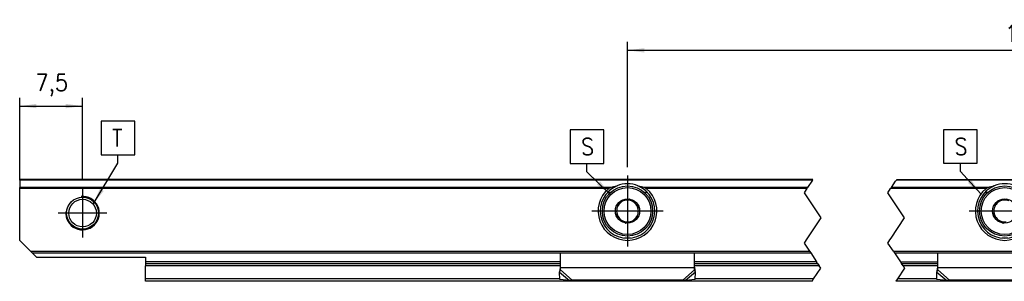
# Model space of a CAD drawing. Header units: millimetres. Extents: x -418 to 1025, y -151 to 443.
# Tile 33 of 52: x -123 to -6, y 266 to 297. Entities that reach past the tile are written whole.
import ezdxf

# ---------------------------------------------------------------- set-up
doc = ezdxf.new("R2010")
doc.units = ezdxf.units.MM
doc.linetypes.add('DOT_CENTER', pattern=[14, 12, -1, 0, -1])
doc.layers.add('1', color=7, linetype='Continuous')
doc.styles.add('CONVERTER_12', font='txt.shx', dxfattribs={"width": 0.9})
doc.dimstyles.new('ME10_DIM_41', dxfattribs={"dimtxt": 2, "dimasz": 2, "dimexe": 1, "dimexo": 1, "dimgap": 1, "dimtad": 1, "dimdsep": 46, "dimtxsty": 'CONVERTER_12', "dimsah": 1, "dimcen": 0.09, "dimclrd": 2, "dimclre": 2, "dimclrt": 2, "dimadec": 0, "dimazin": 0, "dimtfac": 1, "dimtdec": 4, "dimtix": 1, "dimtmove": 0, "dimatfit": 3, "dimfxl": 1, "dimtolj": 1, "dimtzin": 0, "dimarcsym": 0})
doc.dimstyles.new('ME10_DIM_43', dxfattribs={"dimtxt": 2, "dimasz": 2, "dimexe": 1, "dimexo": 1, "dimgap": 1, "dimtad": 1, "dimdsep": 46, "dimtxsty": 'CONVERTER_12', "dimsah": 1, "dimcen": 0.09, "dimclrd": 2, "dimclre": 2, "dimclrt": 2, "dimadec": 0, "dimazin": 0, "dimtfac": 1, "dimtdec": 4, "dimtix": 1, "dimtmove": 0, "dimatfit": 3, "dimfxl": 1, "dimtolj": 1, "dimtzin": 0, "dimarcsym": 0})
doc.dimstyles.get("Standard").update_dxf_attribs({"dimtxt": 0.18, "dimasz": 0.18, "dimexe": 0.18, "dimexo": 0.0625, "dimgap": 0.09, "dimtad": 0, "dimtih": 1, "dimtoh": 1, "dimdec": 4, "dimzin": 0, "dimdsep": 46, "dimtxsty": 'Standard', "dimcen": 0.09, "dimadec": 0, "dimazin": 0, "dimtfac": 1, "dimtdec": 4, "dimtofl": 0, "dimtmove": 0, "dimatfit": 3, "dimfxl": 1, "dimtolj": 1, "dimtzin": 0, "dimarcsym": 0})

# ---------------------------------------------------------------- blocks, each defined once
blk = doc.blocks.new('SOPORTE_SV2__58', base_point=(-123.4, 265.93))
at = {"color": 7, "linetype": 'Continuous'}
for p, q in [((-28.79, 278.07), (-123.4, 278.07)), ((-123.4, 278.01), (-123.4, 278.07)), ((-123.4, 278.01), (-123.4, 277.13)), ((-18.79, 278.07), (120.42, 278.07)), ((-123.4, 276.99), (-123.4, 277.13)), ((-123.4, 270.82), (-123.4, 276.99)), ((-53.25, 276.57), (-52.89, 276.57)), ((-48.91, 276.57), (-48.55, 276.57)), ((-8.25, 276.57), (-7.89, 276.57)), ((-52.05, 275.19), (-52.1, 274.83)), ((-51.71, 275.33), (-52.05, 275.19)), ((-50.72, 275.75), (-51.05, 275.61)), ((-50.43, 275.53), (-50.72, 275.75)), ((-49.57, 274.88), (-49.86, 275.1)), ((-49.62, 274.52), (-49.57, 274.88)), ((-7.05, 275.19), (-7.1, 274.83)), ((-6.71, 275.33), (-7.05, 275.19)), ((-5.72, 275.75), (-6.05, 275.61)), ((-52.18, 274.12), (-52.23, 273.76)), ((-52.23, 273.76), (-51.94, 273.54)), ((-49.75, 273.45), (-49.7, 273.81)), ((-7.18, 274.12), (-7.23, 273.76)), ((-7.23, 273.76), (-6.94, 273.54)), ((-51.37, 273.11), (-51.08, 272.89)), ((-51.08, 272.89), (-50.75, 273.03)), ((-50.09, 273.31), (-49.75, 273.45)), ((-6.37, 273.11), (-6.08, 272.89)), ((-6.08, 272.89), (-5.75, 273.03)), ((-122.1, 269.52), (-123.4, 270.82)), ((-121.9, 269.32), (-122.1, 269.52)), ((-121.9, 269.32), (-29.05, 269.32)), ((-121.4, 268.82), (-121.9, 269.32)), ((-58.9, 267.6), (-58.9, 269.32)), ((-42.9, 267.6), (-42.9, 269.32)), ((-19.05, 269.32), (120.16, 269.32)), ((-13.9, 267.6), (-13.9, 269.32)), ((-121.4, 268.82), (-108.4, 268.82)), ((-108.4, 268.82), (-108.4, 268.27)), ((-108.4, 268.27), (-108.4, 268.07)), ((-108.4, 268.07), (-58.9, 268.07)), ((-108.4, 268.07), (-108.4, 267.78)), ((-108.4, 266.22), (-108.4, 267.78)), ((-42.9, 268.07), (-28.22, 268.07)), ((-18.22, 268.07), (-13.9, 268.07)), ((-58.96, 267.2), (-59.01, 267.03)), ((-58.99, 266.14), (-59.01, 267.03)), ((-58.9, 267.58), (-58.9, 267.6)), ((-58.9, 267.29), (-58.9, 267.58)), ((-42.9, 267.58), (-42.9, 267.6)), ((-42.9, 267.29), (-42.9, 267.58)), ((-42.79, 267.03), (-42.84, 267.2)), ((-42.81, 266.14), (-42.79, 267.03)), ((-13.96, 267.2), (-14.01, 267.03)), ((-13.99, 266.14), (-14.01, 267.03)), ((-13.9, 267.58), (-13.9, 267.6)), ((-13.9, 267.29), (-13.9, 267.58)), ((-108.4, 265.93), (-108.4, 266.22)), ((-28.89, 265.93), (-108.4, 265.93)), ((-57.82, 266.01), (-58.99, 266.14)), ((-44.31, 266.08), (-57.49, 266.08)), ((-42.81, 266.14), (-43.98, 266.01)), ((120.33, 265.93), (-18.89, 265.93)), ((-12.82, 266.01), (-13.99, 266.14)), ((0.69, 266.08), (-12.49, 266.08))]:
    blk.add_line(p, q, dxfattribs=at)
at = {"color": 3, "linetype": 'Continuous'}
for p, q in [((-28.83, 278.01), (-123.4, 278.01)), ((120.39, 278.01), (-18.83, 278.01)), ((-52.89, 277.13), (-123.4, 277.13)), ((-53.17, 276.99), (-123.4, 276.99)), ((-29.42, 277.13), (-48.91, 277.13)), ((-29.51, 276.99), (-48.63, 276.99)), ((-8.17, 276.99), (-19.51, 276.99)), ((-7.89, 277.13), (-19.42, 277.13)), ((-50.54, 271.09), (-51.26, 271.09)), ((-5.54, 271.09), (-6.26, 271.09)), ((-122.1, 269.52), (-29.19, 269.52)), ((-19.19, 269.52), (120.03, 269.52)), ((-58.9, 268.27), (-108.4, 268.27)), ((-58.9, 267.78), (-108.4, 267.78)), ((-28.35, 268.27), (-42.9, 268.27)), ((-28.03, 267.78), (-42.9, 267.78)), ((-18.35, 268.27), (-13.9, 268.27)), ((-13.9, 267.78), (-18.03, 267.78)), ((-59.01, 267.03), (-57.82, 266.01)), ((-58.9, 267.58), (-42.9, 267.58)), ((-58.9, 267.29), (-57.49, 266.08)), ((-42.9, 267.29), (-44.31, 266.08)), ((-42.79, 267.03), (-43.98, 266.01)), ((-14.01, 267.03), (-12.82, 266.01)), ((-13.9, 267.58), (2.1, 267.58)), ((-13.9, 267.29), (-12.49, 266.08)), ((-58.99, 266.22), (-108.4, 266.22)), ((-28.7, 266.22), (-42.81, 266.22)), ((-13.99, 266.22), (-18.7, 266.22))]:
    blk.add_line(p, q, dxfattribs=at)
at = {"color": 2, "linetype": 'DOT_CENTER'}
for p, q in [((-28.83, 278.01), (-29.42, 277.13)), ((-28.83, 278.01), (-28.79, 278.07)), ((-19.42, 277.13), (-18.93, 277.87)), ((-18.83, 278.01), (-18.93, 277.87)), ((-18.79, 278.07), (-18.83, 278.01)), ((-29.79, 276.57), (-29.84, 276.5)), ((-29.84, 276.5), (-29.75, 276.37)), ((-29.51, 276.99), (-29.79, 276.57)), ((-29.75, 276.37), (-27.84, 273.5)), ((-29.51, 276.99), (-29.42, 277.13)), ((-19.84, 276.5), (-19.51, 276.99)), ((-19.75, 276.37), (-19.84, 276.5)), ((-17.84, 273.5), (-19.75, 276.37)), ((-19.42, 277.13), (-19.51, 276.99)), ((-27.84, 273.5), (-29.59, 270.87)), ((-19.46, 271.07), (-17.84, 273.5)), ((-29.59, 270.87), (-29.84, 270.5)), ((-29.84, 270.5), (-29.19, 269.52)), ((-19.84, 270.5), (-19.59, 270.87)), ((-19.19, 269.52), (-19.84, 270.5)), ((-19.59, 270.87), (-19.46, 271.07)), ((-29.19, 269.52), (-29.05, 269.32)), ((-29.05, 269.32), (-28.35, 268.27)), ((-19.19, 269.52), (-19.05, 269.32)), ((-19.05, 269.32), (-18.35, 268.27)), ((-28.22, 268.07), (-28.35, 268.27)), ((-28.22, 268.07), (-28.03, 267.78)), ((-27.84, 267.5), (-28.03, 267.78)), ((-18.35, 268.27), (-18.22, 268.07)), ((-18.03, 267.78), (-18.22, 268.07)), ((-18.03, 267.78), (-17.84, 267.5)), ((-28.7, 266.22), (-27.84, 267.5)), ((-17.84, 267.5), (-18.7, 266.22)), ((-28.89, 265.93), (-28.7, 266.22)), ((-18.7, 266.22), (-18.89, 265.93))]:
    blk.add_line(p, q, dxfattribs=at)
at = {"color": 7, "linetype": 'Continuous'}
for centre, radius in [((-50.9, 274.32), 3), ((-5.9, 274.32), 3), ((-115.9, 274.07), 1.9), ((-115.9, 274.07), 1.65), ((-50.9, 274.32), 1.45), ((-5.9, 274.32), 1.45), ((-50.9, 274.32), 0.05)]:
    blk.add_circle(centre, radius, dxfattribs=at)
at = {"color": 3, "linetype": 'Continuous'}
for centre in [(-50.9, 274.32), (-5.9, 274.32)]:
    blk.add_circle(centre, 2.8, dxfattribs=at)
at = {"color": 7, "linetype": 'Continuous'}
for centre, radius, start, end in [((-50.9, 274.32), 3.25, 112.6199, 67.3801), ((-50.9, 274.32), 3.25, 67.3801, 112.6199), ((-5.9, 274.32), 3.25, 112.6199, 67.3801), ((-5.9, 274.32), 3.25, 67.3801, 112.6199), ((-50.9, 274.32), 3.5, 130.3552, 49.6448), ((-5.9, 274.32), 3.5, 130.3552, 49.6448), ((-50.9, 274.32), 1.3, 156.839, 188.7237), ((-50.9, 274.32), 1.3, 128.7237, 156.839), ((-50.9, 274.32), 1.3, 96.839, 128.7237), ((-50.9, 274.32), 1.3, 68.7237, 96.839), ((-50.9, 274.32), 1.3, 36.839, 68.7237), ((-50.9, 274.32), 1.3, 8.7237, 36.839), ((-5.9, 274.32), 1.3, 156.839, 188.7237), ((-5.9, 274.32), 1.3, 128.7237, 156.839), ((-5.9, 274.32), 1.3, 96.839, 128.7237), ((-5.9, 274.32), 1.3, 68.7237, 96.839), ((-50.9, 274.32), 1.3, 188.7237, 216.839), ((-50.9, 274.32), 1.3, 308.7237, 336.839), ((-50.9, 274.32), 1.3, 336.839, 8.7237), ((-5.9, 274.32), 1.3, 188.7237, 216.839), ((-50.9, 274.32), 1.3, 216.839, 248.7237), ((-50.9, 274.32), 1.3, 248.7237, 276.839), ((-50.9, 274.32), 1.3, 276.839, 308.7237), ((-5.9, 274.32), 1.3, 216.839, 248.7237), ((-5.9, 274.32), 1.3, 248.7237, 276.839)]:
    blk.add_arc(centre, radius, start, end, dxfattribs=at)
for points, knots in [([(-52.89, 277.13), (-52.83, 277.15), (-52.71, 277.19), (-52.52, 277.24), (-52.34, 277.28), (-52.21, 277.31), (-52.15, 277.32)], [0, 0, 0, 0, 0.1903327, 0.3787731, 0.5717943, 0.763547, 0.763547, 0.763547, 0.763547]), ([(-49.65, 277.32), (-49.59, 277.31), (-49.46, 277.28), (-49.28, 277.24), (-49.09, 277.19), (-48.97, 277.15), (-48.91, 277.13)], [0, 0, 0, 0, 0.1913805, 0.384016, 0.5730195, 0.7635471, 0.7635471, 0.7635471, 0.7635471]), ([(-7.89, 277.13), (-7.83, 277.15), (-7.71, 277.19), (-7.52, 277.24), (-7.34, 277.28), (-7.21, 277.31), (-7.15, 277.32)], [0, 0, 0, 0, 0.1901218, 0.3787731, 0.5717705, 0.763547, 0.763547, 0.763547, 0.763547]), ([(-53.17, 276.99), (-53.15, 277), (-53.1, 277.03), (-53.04, 277.07), (-52.96, 277.1), (-52.91, 277.12), (-52.89, 277.13)], [0, 0, 0, 0, 0.0733847, 0.1584419, 0.2338389, 0.3132569, 0.3132569, 0.3132569, 0.3132569]), ([(-48.91, 277.13), (-48.89, 277.12), (-48.84, 277.11), (-48.77, 277.07), (-48.7, 277.03), (-48.65, 277), (-48.63, 276.99)], [0, 0, 0, 0, 0.0689839, 0.1547784, 0.2398546, 0.3132544, 0.3132544, 0.3132544, 0.3132544]), ([(-8.17, 276.99), (-8.16, 277), (-8.14, 277.01), (-8.1, 277.03), (-8.07, 277.05), (-8.02, 277.08), (-7.96, 277.11), (-7.91, 277.12), (-7.89, 277.13)], [0, 0, 0, 0, 0.0345343, 0.0796473, 0.1151227, 0.1585173, 0.2443336, 0.3133299, 0.3133299, 0.3133299, 0.3133299]), ([(-59.01, 267.03), (-59, 267.05), (-58.98, 267.09), (-58.95, 267.16), (-58.93, 267.22), (-58.91, 267.27), (-58.9, 267.29)], [0, 0, 0, 0, 0.0660342, 0.1356749, 0.2077706, 0.2833141, 0.2833141, 0.2833141, 0.2833141]), ([(-58.96, 267.2), (-58.95, 267.23), (-58.93, 267.3), (-58.92, 267.4), (-58.9, 267.5), (-58.9, 267.57), (-58.9, 267.6)], [0, 0, 0, 0, 0.1008027, 0.2105794, 0.306291, 0.4089214, 0.4089214, 0.4089214, 0.4089214]), ([(-42.9, 267.6), (-42.9, 267.57), (-42.9, 267.5), (-42.88, 267.4), (-42.87, 267.3), (-42.85, 267.23), (-42.84, 267.2)], [0, 0, 0, 0, 0.1026304, 0.1983419, 0.3081187, 0.4089214, 0.4089214, 0.4089214, 0.4089214]), ([(-42.79, 267.03), (-42.8, 267.05), (-42.82, 267.09), (-42.85, 267.16), (-42.87, 267.22), (-42.89, 267.27), (-42.9, 267.29)], [0, 0, 0, 0, 0.0660342, 0.1356749, 0.2077706, 0.2833141, 0.2833141, 0.2833141, 0.2833141]), ([(-14.01, 267.03), (-14, 267.05), (-13.98, 267.09), (-13.95, 267.16), (-13.93, 267.22), (-13.91, 267.27), (-13.9, 267.29)], [0, 0, 0, 0, 0.0660342, 0.1356749, 0.2077706, 0.2833141, 0.2833141, 0.2833141, 0.2833141]), ([(-13.96, 267.2), (-13.95, 267.23), (-13.93, 267.3), (-13.92, 267.4), (-13.9, 267.5), (-13.9, 267.57), (-13.9, 267.6)], [0, 0, 0, 0, 0.1008027, 0.2105795, 0.306291, 0.4089214, 0.4089214, 0.4089214, 0.4089214]), ([(-57.49, 266.08), (-57.51, 266.07), (-57.57, 266.06), (-57.65, 266.04), (-57.73, 266.02), (-57.79, 266.01), (-57.82, 266.01)], [0, 0, 0, 0, 0.0858283, 0.1715137, 0.2550732, 0.3386073, 0.3386073, 0.3386073, 0.3386073]), ([(-43.98, 266.01), (-44.01, 266.01), (-44.07, 266.02), (-44.15, 266.04), (-44.23, 266.06), (-44.29, 266.07), (-44.31, 266.08)], [0, 0, 0, 0, 0.083534, 0.1670936, 0.2491987, 0.3386073, 0.3386073, 0.3386073, 0.3386073]), ([(-12.49, 266.08), (-12.51, 266.07), (-12.57, 266.06), (-12.65, 266.04), (-12.74, 266.02), (-12.79, 266.01), (-12.82, 266.01)], [0, 0, 0, 0, 0.0858283, 0.1715137, 0.2588192, 0.3386073, 0.3386073, 0.3386073, 0.3386073])]:
    blk.add_open_spline(points, degree=3, knots=knots, dxfattribs=at)
at = {"layer": '1', "color": 2, "linetype": 'DOT_CENTER'}
for p, q in [((-50.9, 278.57), (-50.9, 270.07)), ((-50.9, 278.32), (-50.9, 270.32)), ((-115.9, 276.97), (-115.9, 271.17)), ((-113, 274.07), (-118.8, 274.07)), ((-46.65, 274.32), (-55.15, 274.32)), ((-46.9, 274.32), (-54.9, 274.32)), ((-1.65, 274.32), (-10.15, 274.32))]:
    blk.add_line(p, q, dxfattribs=at)
at = {"layer": '1', "color": 30, "linetype": 'Continuous'}
blk.add_arc((-115.9, 274.07), 2, 175, 95, dxfattribs=at)
blk.add_arc((-115.9, 274.07), 2, 175, 95, dxfattribs=at)
blk = doc.blocks.new('*D113')
at = {"layer": '1', "color": 2, "linetype": 'Continuous'}
for p, q in [((-50.9, 279.57), (-50.9, 294.5)), ((49.1, 277.97), (49.1, 294.5)), ((-50.9, 293.5), (49.1, 293.5))]:
    blk.add_line(p, q, dxfattribs=at)
at = {"layer": '1', "color": 2}
for points in [[(-48.9, 293.76), (-48.9, 293.23), (-50.9, 293.5)], [(47.1, 293.23), (47.1, 293.76), (49.1, 293.5)]]:
    blk.add_solid(points, dxfattribs=at)
at = {"layer": '1', "color": 2, "insert": (-5.87, 294.5), "char_height": 2, "attachment_point": 7, "rotation": 0.0001, "line_spacing_factor": 0.60024, "style": 'CONVERTER_12'}
blk.add_mtext('140', dxfattribs=at)
blk = doc.blocks.new('*D115')
at = {"layer": '1', "color": 2, "linetype": 'Continuous'}
for p, q in [((-123.4, 277.99), (-123.4, 287.84)), ((-115.9, 277.97), (-115.9, 287.84)), ((-123.4, 286.84), (-115.9, 286.84))]:
    blk.add_line(p, q, dxfattribs=at)
at = {"layer": '1', "color": 2}
for points in [[(-121.4, 287.11), (-121.4, 286.58), (-123.4, 286.84)], [(-117.9, 286.58), (-117.9, 287.11), (-115.9, 286.84)]]:
    blk.add_solid(points, dxfattribs=at)
at = {"layer": '1', "color": 2, "insert": (-121.5, 288.04), "char_height": 2, "attachment_point": 7, "rotation": 0.0001, "line_spacing_factor": 0.60024, "style": 'CONVERTER_12'}
blk.add_mtext('7,5', dxfattribs=at)
blk = doc.blocks.new('Top1', base_point=(-35.9, 272))
at = {"layer": '1', "color": 2}
for points in [[(-113.674, 285.029), (-113.674, 281.029), (-109.674, 281.029), (-109.674, 285.029)], [(-57.737, 284.008), (-57.737, 280.008), (-53.737, 280.008), (-53.737, 284.008)], [(-13.189, 284.025), (-13.189, 280.025), (-9.189, 280.025), (-9.189, 284.025)]]:
    blk.add_lwpolyline(points, close=True, dxfattribs=at)
for points in [[(-54.53, 277.472), (-54.163, 277.85), (-52.911, 276.269)], [(-10.286, 277.663), (-9.9, 278.021), (-8.734, 276.375)], [(-113.831, 276.988), (-113.381, 276.714), (-114.645, 275.142)]]:
    blk.add_solid(points, dxfattribs=at)
blk.add_blockref('SOPORTE_SV2__58', (-123.4, 265.929))
at = {"layer": '1', "color": 2, "style": 'CONVERTER_12', "width": 0.9}
for s, p in [('T', (-112.374, 282.029)), ('S', (-11.889, 281.025)), ('S', (-56.437, 281.008))]:
    blk.add_text(s, height=2, dxfattribs=at).set_placement(p)
at = {"layer": '1'}
for base, p1, p2, dimstyle, picture, middle in [((-50.9, 293.495), (49.1, 276.971), (-50.9, 278.571), 'ME10_DIM_41', '*D113', (-3.767, 295.495)), ((-123.4, 286.844), (-115.9, 276.971), (-123.4, 276.988), 'ME10_DIM_43', '*D115', (-119.65, 288.944))]:
    dim = blk.add_linear_dim(base=base, p1=p1, p2=p2, dimstyle=dimstyle, dxfattribs=at)
    dim.commit()
    dim.dimension.update_dxf_attribs({"geometry": picture, "text_midpoint": middle, "text_rotation": 0.00014})
at = {"layer": '1', "color": 2, "linetype": 'Continuous', "has_arrowhead": 0}
for points in [[(-114.645, 275.142), (-111.674, 280.029), (-111.674, 281.029)], [(-52.911, 276.269), (-55.737, 279.008), (-55.737, 280.008)], [(-8.734, 276.375), (-11.189, 279.025), (-11.189, 280.025)]]:
    blk.add_leader(points, dimstyle='Standard', dxfattribs=at)

msp = doc.modelspace()

# ---------------------------------------------------------------- block references
msp.add_blockref('Top1', (-35.9, 272))

doc.saveas('drawing.dxf')
